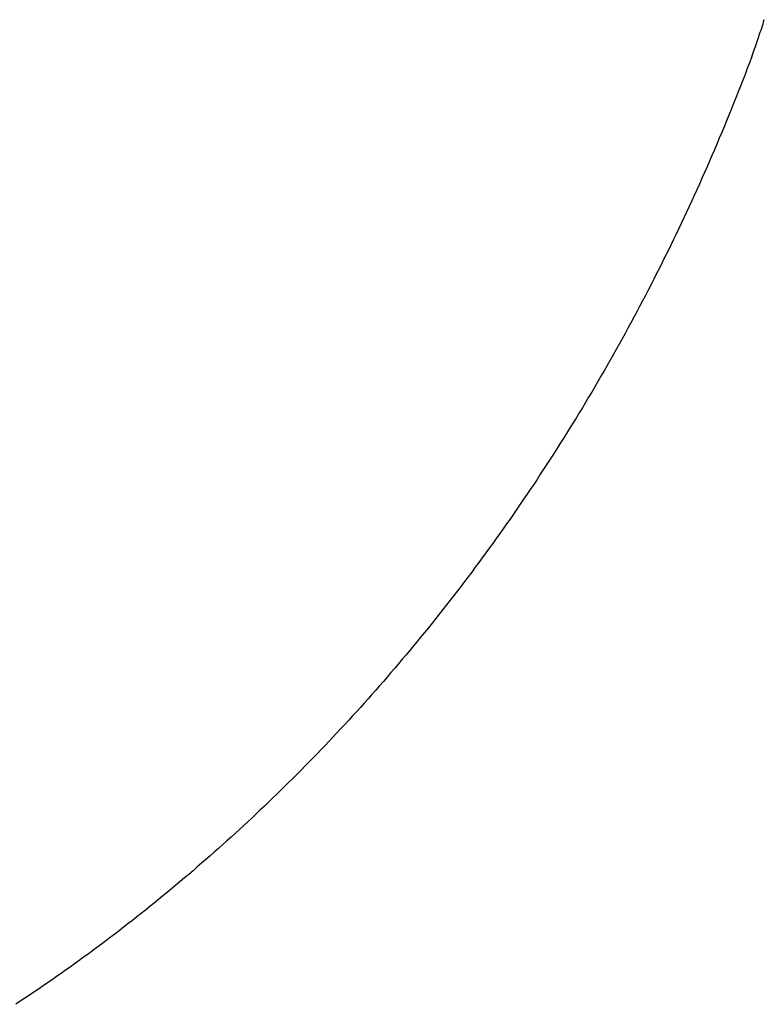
# Model space of a CAD drawing. Extents: x 668 to 3164, y 1007 to 2724.
# Tile 139 of 152: x 2929 to 2950, y 2175 to 2202. Entities that reach past the tile are written whole.
import ezdxf

# ---------------------------------------------------------------- set-up
doc = ezdxf.new("R2010")
doc.units = 0
doc.layers.add('KF_GRAVIS_12_REAR', color=7, linetype='CONTINUOUS')

# ---------------------------------------------------------------- blocks, each defined once
blk = doc.blocks.new('KF_GRAVIS_12_REAR')
at = {"layer": 'KF_GRAVIS_12_REAR'}
for points in [[(-72.2731, -51.6411, 0), (-72.2524, -51.5853, 0), (-72.2318, -51.5293, 0), (-72.2113, -51.4732, 0), (-72.1911, -51.417, 0), (-72.171, -51.3606, 0), (-72.1511, -51.3042, 0), (-72.1313, -51.2475, 0), (-72.1118, -51.1908, 0), (-72.0924, -51.134, 0), (-72.0732, -51.077, 0), (-72.0541, -51.0199, 0), (-72.0352, -50.9627, 0), (-72.0165, -50.9053, 0), (-71.998, -50.8479, 0), (-71.9797, -50.7903, 0), (-71.9615, -50.7326, 0), (-71.9435, -50.6748, 0), (-71.9257, -50.6169, 0)], [(-72.2731, -51.6411, 0), (-72.3338, -51.8026, 0), (-72.3949, -51.9638, 0), (-72.4564, -52.1248, 0), (-72.5184, -52.2856, 0), (-72.5809, -52.4461, 0), (-72.6438, -52.6065, 0), (-72.7071, -52.7665, 0), (-72.771, -52.9264, 0), (-72.8352, -53.086, 0), (-72.8999, -53.2454, 0), (-72.9651, -53.4045, 0), (-73.0307, -53.5634, 0), (-73.0967, -53.7221, 0), (-73.1632, -53.8805, 0), (-73.2301, -54.0387, 0), (-73.2975, -54.1966, 0), (-73.3653, -54.3542, 0), (-73.4335, -54.5116, 0), (-73.5022, -54.6688, 0), (-73.5713, -54.8256, 0), (-73.6409, -54.9822, 0), (-73.7108, -55.1386, 0), (-73.7812, -55.2947, 0), (-73.852, -55.4505, 0), (-73.9233, -55.606, 0), (-73.995, -55.7613, 0), (-74.0671, -55.9163, 0), (-74.1396, -56.071, 0), (-74.2125, -56.2254, 0), (-74.2859, -56.3795, 0), (-74.3596, -56.5334, 0), (-74.4338, -56.687, 0), (-74.5084, -56.8403, 0), (-74.5835, -56.9932, 0), (-74.6589, -57.1459, 0), (-74.7347, -57.2983, 0), (-74.811, -57.4504, 0), (-74.8876, -57.6022, 0), (-74.9647, -57.7537, 0), (-75.0421, -57.9049, 0), (-75.12, -58.0558, 0), (-75.1983, -58.2063, 0), (-75.2769, -58.3566, 0), (-75.356, -58.5065, 0), (-75.4354, -58.6561, 0), (-75.5153, -58.8054, 0), (-75.5956, -58.9544, 0), (-75.6762, -59.1031, 0), (-75.7572, -59.2514, 0), (-75.8387, -59.3994, 0), (-75.9205, -59.5471, 0), (-76.0027, -59.6944, 0), (-76.0852, -59.8414, 0), (-76.1682, -59.9881, 0), (-76.2516, -60.1344, 0), (-76.3353, -60.2804, 0), (-76.4194, -60.426, 0), (-76.5039, -60.5713, 0), (-76.5888, -60.7162, 0), (-76.674, -60.8608, 0), (-76.7596, -61.0051, 0), (-76.8456, -61.1489, 0), (-76.9319, -61.2925, 0), (-77.0187, -61.4356, 0), (-77.1058, -61.5784, 0), (-77.1932, -61.7209, 0), (-77.2811, -61.8629, 0), (-77.3692, -62.0046, 0), (-77.4578, -62.1459, 0), (-77.5467, -62.2869, 0), (-77.636, -62.4275, 0), (-77.7256, -62.5677, 0), (-77.8156, -62.7075, 0), (-77.9059, -62.8469, 0), (-77.9966, -62.986, 0), (-78.0877, -63.1246, 0), (-78.1791, -63.2629, 0), (-78.2708, -63.4008, 0), (-78.3628, -63.5382, 0), (-78.4552, -63.6753, 0), (-78.5479, -63.8119, 0), (-78.6409, -63.9481, 0), (-78.7342, -64.0839, 0), (-78.8278, -64.2193, 0), (-78.9218, -64.3543, 0), (-79.0161, -64.4889, 0), (-79.1107, -64.6231, 0), (-79.2056, -64.7568, 0), (-79.3008, -64.8902, 0), (-79.3963, -65.0231, 0), (-79.4922, -65.1557, 0), (-79.5883, -65.2878, 0), (-79.6848, -65.4195, 0), (-79.7816, -65.5508, 0), (-79.8787, -65.6817, 0), (-79.9761, -65.8122, 0), (-80.0738, -65.9423, 0), (-80.1718, -66.0719, 0), (-80.2701, -66.2012, 0), (-80.3688, -66.33, 0), (-80.4677, -66.4585, 0), (-80.567, -66.5865, 0), (-80.6665, -66.7141, 0), (-80.7664, -66.8413, 0), (-80.8666, -66.9681, 0), (-80.967, -67.0945, 0), (-81.0678, -67.2205, 0), (-81.1689, -67.346, 0), (-81.2702, -67.4712, 0), (-81.3719, -67.5959, 0), (-81.4739, -67.7203, 0), (-81.5762, -67.8442, 0), (-81.6787, -67.9677, 0), (-81.7816, -68.0908, 0), (-81.8848, -68.2135, 0), (-81.9882, -68.3358, 0), (-82.092, -68.4577, 0), (-82.1961, -68.5791, 0), (-82.3004, -68.7002, 0), (-82.4051, -68.8208, 0), (-82.51, -68.9411, 0), (-82.6152, -69.0609, 0), (-82.7208, -69.1803, 0), (-82.8266, -69.2993, 0), (-82.9327, -69.4179, 0), (-83.0391, -69.5361, 0), (-83.1458, -69.6539, 0), (-83.2527, -69.7713, 0), (-83.36, -69.8882, 0), (-83.4675, -70.0048, 0), (-83.5754, -70.1209, 0), (-83.6835, -70.2367, 0), (-83.7919, -70.352, 0), (-83.9006, -70.4669, 0), (-84.0096, -70.5814, 0), (-84.1189, -70.6955, 0), (-84.2284, -70.8092, 0), (-84.3382, -70.9225, 0), (-84.4483, -71.0353, 0), (-84.5587, -71.1478, 0), (-84.6694, -71.2598, 0), (-84.7803, -71.3715, 0), (-84.8916, -71.4827, 0), (-85.0031, -71.5935, 0), (-85.1149, -71.7039, 0), (-85.2269, -71.8139, 0), (-85.3393, -71.9235, 0), (-85.4519, -72.0327, 0), (-85.5648, -72.1415, 0), (-85.6779, -72.2498, 0), (-85.7914, -72.3578, 0), (-85.9051, -72.4653, 0), (-86.019, -72.5725, 0), (-86.1333, -72.6792, 0), (-86.2478, -72.7855, 0), (-86.3626, -72.8913, 0), (-86.4776, -72.9968, 0), (-86.5929, -73.1018, 0), (-86.7085, -73.2063, 0), (-86.8243, -73.3105, 0), (-86.9403, -73.4142, 0), (-87.0566, -73.5174, 0), (-87.1732, -73.6203, 0), (-87.29, -73.7227, 0), (-87.4071, -73.8246, 0), (-87.5244, -73.9261, 0), (-87.6419, -74.0272, 0), (-87.7597, -74.1279, 0), (-87.8777, -74.2281, 0), (-87.9959, -74.3279, 0), (-88.1144, -74.4272, 0), (-88.2331, -74.5261, 0), (-88.3521, -74.6245, 0), (-88.4712, -74.7225, 0), (-88.5906, -74.8201, 0), (-88.7103, -74.9172, 0), (-88.8301, -75.0139, 0), (-88.9502, -75.1101, 0), (-89.0705, -75.2059, 0), (-89.191, -75.3012, 0), (-89.3117, -75.3961, 0), (-89.4327, -75.4905, 0), (-89.5538, -75.5845, 0), (-89.6752, -75.678, 0), (-89.7967, -75.7711, 0), (-89.9185, -75.8637, 0), (-90.0405, -75.9559, 0), (-90.1627, -76.0476, 0), (-90.2851, -76.1389, 0), (-90.4076, -76.2297, 0), (-90.5304, -76.3201, 0), (-90.6534, -76.41, 0), (-90.7766, -76.4995, 0), (-90.8999, -76.5884, 0), (-91.0235, -76.677, 0), (-91.1472, -76.7651, 0), (-91.2712, -76.8527, 0), (-91.3953, -76.9398, 0), (-91.5196, -77.0265, 0), (-91.644, -77.1128, 0), (-91.7687, -77.1985, 0), (-91.8935, -77.2838, 0), (-92.0185, -77.3687, 0), (-92.1437, -77.4531, 0), (-92.2691, -77.537, 0), (-92.3946, -77.6204, 0), (-92.5203, -77.7034, 0)]]:
    blk.add_polyline3d(points, dxfattribs=at)

msp = doc.modelspace()

# ---------------------------------------------------------------- block references
at = {"layer": 'KF_GRAVIS_12_REAR'}
msp.add_blockref('KF_GRAVIS_12_REAR', (3021.439, 2253.101), dxfattribs=at)

doc.saveas('drawing.dxf')
